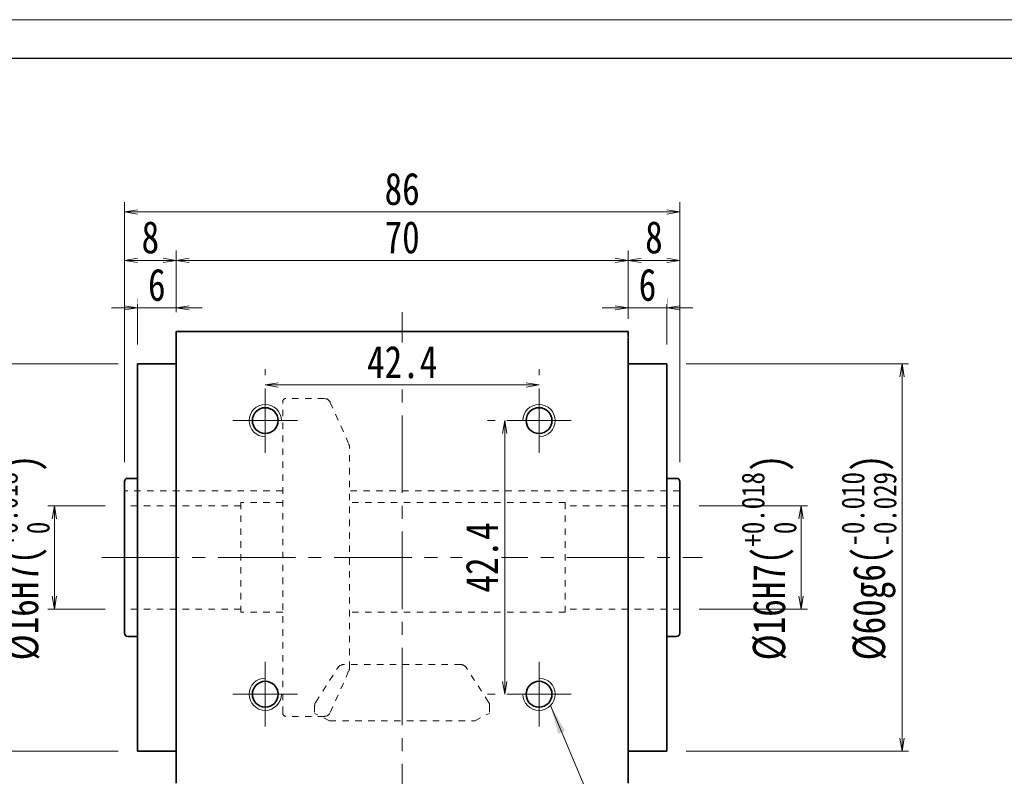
# Model space of a CAD drawing. Header units: millimetres. Extents: x -9 to 506, y -9 to 349.
# Tile 4 of 5: x 71 to 224, y 232 to 349. Entities that reach past the tile are written whole.
import ezdxf

# ---------------------------------------------------------------- set-up
doc = ezdxf.new("R2010")
doc.units = ezdxf.units.MM
doc.linetypes.add('点画线', pattern=[18, 12, -2, 2, -2])
doc.linetypes.add('虚线', pattern=[2, 1, -1])
for name, color, linetype, lineweight in [('中心线层', 1, '点画线', 18), ('图框_外框线', 7, 'Continuous', 18), ('尺寸线层', 3, 'Continuous', 18), ('粗实线层', 7, 'Continuous', 35), ('虚线层_1', 6, '虚线', 18)]:
    doc.layers.add(name, color=color, linetype=linetype, lineweight=lineweight)
doc.styles.add('宋体', font='SimSun.ttf', dxfattribs={"width": 0.8})
doc.styles.add('标准', font='txt', dxfattribs={"width": 0.667})
doc.dimstyles.new('A水平标注$0', dxfattribs={"dimtxt": 3.5, "dimasz": 2, "dimexe": 1.5, "dimexo": 3, "dimgap": 1.1, "dimtad": 1, "dimtoh": 1, "dimdec": 4, "dimdsep": 46, "dimtxsty": '宋体', "dimblk": 'OPEN', "dimcen": 3, "dimclrd": 3, "dimclre": 3, "dimclrt": 6, "dimadec": 0, "dimazin": 0, "dimtm": 1e-09, "dimtfac": 1, "dimtdec": 4, "dimtix": 1, "dimtmove": 0, "dimatfit": 3, "dimldrblk": 'OPEN', "dimfxl": 0, "dimlwd": 13, "dimlwe": 13, "dimarcsym": 0})
doc.dimstyles.new('D直径标注φ25', dxfattribs={"dimtxt": 3.5, "dimasz": 2, "dimexe": 1, "dimexo": 3, "dimtad": 1, "dimtoh": 1, "dimdec": 1, "dimdsep": 46, "dimtxsty": '宋体', "dimblk": 'OPEN', "dimcen": 3, "dimclrd": 3, "dimclre": 3, "dimclrt": 130, "dimadec": 0, "dimazin": 0, "dimtm": 1e-09, "dimtfac": 1, "dimtdec": 1, "dimtmove": 0, "dimatfit": 0, "dimldrblk": 'OPEN', "dimfxl": 0, "dimlwd": 13, "dimlwe": 13, "dimarcsym": 0})

# ---------------------------------------------------------------- blocks, each defined once
blk = doc.blocks.new('_Open')
at = {"color": 0, "linetype": 'ByBlock', "lineweight": -2}
for p, q in [((-1, 0.167), (0, 0)), ((-1, -0.167), (0, 0)), ((0, 0), (-1, 0))]:
    blk.add_line(p, q, dxfattribs=at)
blk = doc.blocks.new('*D11')
at = {"layer": 'Defpoints', "color": 0, "transparency": 16777216}
for p in [(109.06, 292.14), (151.46, 292.68), (151.46, 292.14)]:
    blk.add_point(p, dxfattribs=at)
at = {"layer": '尺寸线层', "color": 3, "lineweight": 13, "transparency": 16777216}
for p, q in [((109.06, 295.14), (109.06, 294.18)), ((151.46, 295.14), (151.46, 294.18)), ((111.06, 292.68), (149.46, 292.68))]:
    blk.add_line(p, q, dxfattribs=at)
at = {"layer": '尺寸线层', "color": 3, "lineweight": 13, "transparency": 16777216, "xscale": 2, "yscale": 2, "zscale": 2, "rotation": 180}
blk.add_blockref('_Open', (109.06, 292.68), dxfattribs=at)
at = {"layer": '尺寸线层', "color": 3, "lineweight": 13, "transparency": 16777216, "xscale": 2, "yscale": 2, "zscale": 2}
blk.add_blockref('_Open', (151.46, 292.68), dxfattribs=at)
at = {"layer": '尺寸线层', "color": 6, "transparency": 16777216, "insert": (130.26, 296.19), "char_height": 5, "attachment_point": 5, "style": '宋体', "bg_fill": 3, "box_fill_scale": 1.1, "bg_fill_color": 257, "bg_fill_transparency": 0}
blk.add_mtext('42.4', dxfattribs=at)
blk = doc.blocks.new('*D12')
at = {"layer": 'Defpoints', "color": 0, "transparency": 16777216}
for p in [(146.46, 287.14), (146.16, 244.74), (146.46, 244.74)]:
    blk.add_point(p, dxfattribs=at)
at = {"layer": '尺寸线层', "color": 3, "lineweight": 13, "transparency": 16777216}
for p, q in [((143.46, 287.14), (144.66, 287.14)), ((146.16, 285.14), (146.16, 246.74)), ((143.46, 244.74), (144.66, 244.74))]:
    blk.add_line(p, q, dxfattribs=at)
at = {"layer": '尺寸线层', "color": 3, "lineweight": 13, "transparency": 16777216, "xscale": 2, "yscale": 2, "zscale": 2}
for p, rotation in [((146.16, 287.14), 90), ((146.16, 244.74), 270)]:
    blk.add_blockref('_Open', p, dxfattribs=dict(at, rotation=rotation))
at = {"layer": '尺寸线层', "color": 6, "transparency": 16777216, "insert": (142.64, 265.94), "char_height": 5, "attachment_point": 5, "rotation": 90, "style": '宋体', "bg_fill": 3, "box_fill_scale": 1.1, "bg_fill_color": 257, "bg_fill_transparency": 0}
blk.add_mtext('42.4', dxfattribs=at)
blk = doc.blocks.new('*D13')
at = {"layer": 'Defpoints', "color": 0, "transparency": 16777216}
for p in [(165.26, 311.98), (95.26, 300.94), (165.26, 300.94)]:
    blk.add_point(p, dxfattribs=at)
at = {"layer": '尺寸线层', "color": 3, "lineweight": 13, "transparency": 16777216}
for p, q in [((95.26, 303.94), (95.26, 313.48)), ((165.26, 303.94), (165.26, 313.48)), ((97.26, 311.98), (163.26, 311.98))]:
    blk.add_line(p, q, dxfattribs=at)
at = {"layer": '尺寸线层', "color": 3, "lineweight": 13, "transparency": 16777216, "xscale": 2, "yscale": 2, "zscale": 2, "rotation": 180}
blk.add_blockref('_Open', (95.26, 311.98), dxfattribs=at)
at = {"layer": '尺寸线层', "color": 3, "lineweight": 13, "transparency": 16777216, "xscale": 2, "yscale": 2, "zscale": 2}
blk.add_blockref('_Open', (165.26, 311.98), dxfattribs=at)
at = {"layer": '尺寸线层', "color": 6, "transparency": 16777216, "insert": (130.26, 315.53), "char_height": 5, "attachment_point": 5, "style": '宋体', "bg_fill": 3, "box_fill_scale": 1.1, "bg_fill_color": 257, "bg_fill_transparency": 0}
blk.add_mtext('70', dxfattribs=at)
blk = doc.blocks.new('*D14')
at = {"layer": 'Defpoints', "color": 0, "transparency": 16777216}
for p in [(89.26, 304.62), (95.26, 300.94), (89.26, 295.94)]:
    blk.add_point(p, dxfattribs=at)
at = {"layer": '尺寸线层', "color": 3, "lineweight": 13, "transparency": 16777216}
for p, q in [((89.26, 298.94), (89.26, 306.12)), ((95.26, 303.94), (95.26, 306.12)), ((87.26, 304.62), (85.26, 304.62)), ((95.26, 304.62), (89.26, 304.62)), ((97.26, 304.62), (99.26, 304.62))]:
    blk.add_line(p, q, dxfattribs=at)
at = {"layer": '尺寸线层', "color": 3, "lineweight": 13, "transparency": 16777216, "xscale": 2, "yscale": 2, "zscale": 2}
blk.add_blockref('_Open', (89.26, 304.62), dxfattribs=at)
at = {"layer": '尺寸线层', "color": 3, "lineweight": 13, "transparency": 16777216, "xscale": 2, "yscale": 2, "zscale": 2, "rotation": 180}
blk.add_blockref('_Open', (95.26, 304.62), dxfattribs=at)
at = {"layer": '尺寸线层', "color": 6, "transparency": 16777216, "insert": (92.26, 308.16), "char_height": 5, "attachment_point": 5, "style": '宋体', "bg_fill": 3, "box_fill_scale": 1.1, "bg_fill_color": 257, "bg_fill_transparency": 0}
blk.add_mtext('6', dxfattribs=at)
blk = doc.blocks.new('*D15')
at = {"layer": 'Defpoints', "color": 0, "transparency": 16777216}
for p in [(171.26, 304.62), (165.26, 299.94), (171.26, 295.94)]:
    blk.add_point(p, dxfattribs=at)
at = {"layer": '尺寸线层', "color": 3, "lineweight": 13, "transparency": 16777216}
for p, q in [((165.26, 302.94), (165.26, 306.12)), ((171.26, 298.94), (171.26, 306.12)), ((163.26, 304.62), (161.26, 304.62)), ((165.26, 304.62), (171.26, 304.62)), ((173.26, 304.62), (175.26, 304.62))]:
    blk.add_line(p, q, dxfattribs=at)
at = {"layer": '尺寸线层', "color": 3, "lineweight": 13, "transparency": 16777216, "xscale": 2, "yscale": 2, "zscale": 2}
blk.add_blockref('_Open', (165.26, 304.62), dxfattribs=at)
at = {"layer": '尺寸线层', "color": 3, "lineweight": 13, "transparency": 16777216, "xscale": 2, "yscale": 2, "zscale": 2, "rotation": 180}
blk.add_blockref('_Open', (171.26, 304.62), dxfattribs=at)
at = {"layer": '尺寸线层', "color": 6, "transparency": 16777216, "insert": (168.26, 308.16), "char_height": 5, "attachment_point": 5, "style": '宋体', "bg_fill": 3, "box_fill_scale": 1.1, "bg_fill_color": 257, "bg_fill_transparency": 0}
blk.add_mtext('6', dxfattribs=at)
blk = doc.blocks.new('*D16')
at = {"layer": 'Defpoints', "color": 0, "transparency": 16777216}
for p in [(87.26, 311.98), (95.26, 300.94), (87.26, 277.69)]:
    blk.add_point(p, dxfattribs=at)
at = {"layer": '尺寸线层', "color": 3, "lineweight": 13, "transparency": 16777216}
for p, q in [((87.26, 280.69), (87.26, 313.48)), ((95.26, 303.94), (95.26, 313.48)), ((93.26, 311.98), (89.26, 311.98))]:
    blk.add_line(p, q, dxfattribs=at)
at = {"layer": '尺寸线层', "color": 3, "lineweight": 13, "transparency": 16777216, "xscale": 2, "yscale": 2, "zscale": 2, "rotation": 180}
blk.add_blockref('_Open', (87.26, 311.98), dxfattribs=at)
at = {"layer": '尺寸线层', "color": 3, "lineweight": 13, "transparency": 16777216, "xscale": 2, "yscale": 2, "zscale": 2}
blk.add_blockref('_Open', (95.26, 311.98), dxfattribs=at)
at = {"layer": '尺寸线层', "color": 6, "transparency": 16777216, "insert": (91.26, 315.53), "char_height": 5, "attachment_point": 5, "style": '宋体', "bg_fill": 3, "box_fill_scale": 1.1, "bg_fill_color": 257, "bg_fill_transparency": 0}
blk.add_mtext('8', dxfattribs=at)
blk = doc.blocks.new('*D17')
at = {"layer": 'Defpoints', "color": 0, "transparency": 16777216}
for p in [(173.26, 311.98), (165.26, 299.94), (173.26, 277.69)]:
    blk.add_point(p, dxfattribs=at)
at = {"layer": '尺寸线层', "color": 3, "lineweight": 13, "transparency": 16777216}
for p, q in [((165.26, 302.94), (165.26, 313.48)), ((173.26, 280.69), (173.26, 313.48)), ((167.26, 311.98), (171.26, 311.98))]:
    blk.add_line(p, q, dxfattribs=at)
at = {"layer": '尺寸线层', "color": 3, "lineweight": 13, "transparency": 16777216, "xscale": 2, "yscale": 2, "zscale": 2, "rotation": 180}
blk.add_blockref('_Open', (165.26, 311.98), dxfattribs=at)
at = {"layer": '尺寸线层', "color": 3, "lineweight": 13, "transparency": 16777216, "xscale": 2, "yscale": 2, "zscale": 2}
blk.add_blockref('_Open', (173.26, 311.98), dxfattribs=at)
at = {"layer": '尺寸线层', "color": 6, "transparency": 16777216, "insert": (169.26, 315.53), "char_height": 5, "attachment_point": 5, "style": '宋体', "bg_fill": 3, "box_fill_scale": 1.1, "bg_fill_color": 257, "bg_fill_transparency": 0}
blk.add_mtext('8', dxfattribs=at)
blk = doc.blocks.new('*D18')
at = {"layer": 'Defpoints', "color": 0, "transparency": 16777216}
for p in [(87.26, 319.49), (87.26, 277.69), (173.26, 277.69)]:
    blk.add_point(p, dxfattribs=at)
at = {"layer": '尺寸线层', "color": 3, "lineweight": 13, "transparency": 16777216}
for p, q in [((87.26, 280.69), (87.26, 320.99)), ((173.26, 280.69), (173.26, 320.99)), ((171.26, 319.49), (89.26, 319.49))]:
    blk.add_line(p, q, dxfattribs=at)
at = {"layer": '尺寸线层', "color": 3, "lineweight": 13, "transparency": 16777216, "xscale": 2, "yscale": 2, "zscale": 2, "rotation": 180}
blk.add_blockref('_Open', (87.26, 319.49), dxfattribs=at)
at = {"layer": '尺寸线层', "color": 3, "lineweight": 13, "transparency": 16777216, "xscale": 2, "yscale": 2, "zscale": 2}
blk.add_blockref('_Open', (173.26, 319.49), dxfattribs=at)
at = {"layer": '尺寸线层', "color": 6, "transparency": 16777216, "insert": (130.26, 323.03), "char_height": 5, "attachment_point": 5, "style": '宋体', "bg_fill": 3, "box_fill_scale": 1.1, "bg_fill_color": 257, "bg_fill_transparency": 0}
blk.add_mtext('86', dxfattribs=at)
blk = doc.blocks.new('*D19')
at = {"layer": 'Defpoints', "color": 0, "transparency": 16777216}
for p in [(87.26, 273.94), (76.39, 257.94), (87.26, 257.94)]:
    blk.add_point(p, dxfattribs=at)
at = {"layer": '尺寸线层', "color": 3, "lineweight": 13, "transparency": 16777216}
for p, q in [((84.26, 273.94), (75.39, 273.94)), ((76.39, 271.94), (76.39, 259.94)), ((84.26, 257.94), (75.39, 257.94))]:
    blk.add_line(p, q, dxfattribs=at)
at = {"layer": '尺寸线层', "color": 3, "lineweight": 13, "transparency": 16777216, "xscale": 2, "yscale": 2, "zscale": 2}
for p, rotation in [((76.39, 273.94), 90), ((76.39, 257.94), 270)]:
    blk.add_blockref('_Open', p, dxfattribs=dict(at, rotation=rotation))
at = {"layer": '尺寸线层', "color": 130, "transparency": 16777216, "insert": (71.4, 265.94), "char_height": 5, "attachment_point": 5, "rotation": 90, "style": '宋体'}
blk.add_mtext('{\\A1;\\A1;%%C16H7({\\H0.707107x;\\S+0.018^  0;})}', dxfattribs=at)
blk = doc.blocks.new('*D20')
at = {"layer": 'Defpoints', "color": 0, "transparency": 16777216}
for p in [(89.26, 295.94), (61.21, 235.94), (89.26, 235.94)]:
    blk.add_point(p, dxfattribs=at)
at = {"layer": '尺寸线层', "color": 3, "lineweight": 13, "transparency": 16777216}
for p, q in [((86.26, 295.94), (60.21, 295.94)), ((61.21, 293.94), (61.21, 237.94)), ((86.26, 235.94), (60.21, 235.94))]:
    blk.add_line(p, q, dxfattribs=at)
at = {"layer": '尺寸线层', "color": 3, "lineweight": 13, "transparency": 16777216, "xscale": 2, "yscale": 2, "zscale": 2}
for p, rotation in [((61.21, 295.94), 90), ((61.21, 235.94), 270)]:
    blk.add_blockref('_Open', p, dxfattribs=dict(at, rotation=rotation))
at = {"layer": '尺寸线层', "color": 130, "transparency": 16777216, "insert": (56.06, 265.94), "char_height": 5, "attachment_point": 5, "rotation": 90, "style": '宋体'}
blk.add_mtext('{\\A1;\\A1;%%C60g6({\\H0.707107x;\\S-0.010^ -0.029;})}', dxfattribs=at)
blk = doc.blocks.new('*D21')
at = {"layer": 'Defpoints', "color": 0, "transparency": 16777216}
for p in [(173.26, 273.94), (173.26, 257.94), (192.05, 257.94)]:
    blk.add_point(p, dxfattribs=at)
at = {"layer": '尺寸线层', "color": 3, "lineweight": 13, "transparency": 16777216}
for p, q in [((176.26, 273.94), (193.05, 273.94)), ((192.05, 271.94), (192.05, 259.94)), ((176.26, 257.94), (193.05, 257.94))]:
    blk.add_line(p, q, dxfattribs=at)
at = {"layer": '尺寸线层', "color": 3, "lineweight": 13, "transparency": 16777216, "xscale": 2, "yscale": 2, "zscale": 2}
for p, rotation in [((192.05, 273.94), 90), ((192.05, 257.94), 270)]:
    blk.add_blockref('_Open', p, dxfattribs=dict(at, rotation=rotation))
at = {"layer": '尺寸线层', "color": 130, "transparency": 16777216, "insert": (187.07, 265.94), "char_height": 5, "attachment_point": 5, "rotation": 90, "style": '宋体'}
blk.add_mtext('{\\A1;\\A1;%%C16H7({\\H0.707107x;\\S+0.018^  0;})}', dxfattribs=at)
blk = doc.blocks.new('*D22')
at = {"layer": 'Defpoints', "color": 0, "transparency": 16777216}
for p in [(171.26, 295.94), (171.26, 235.94), (207.69, 235.94)]:
    blk.add_point(p, dxfattribs=at)
at = {"layer": '尺寸线层', "color": 3, "lineweight": 13, "transparency": 16777216}
for p, q in [((174.26, 295.94), (208.69, 295.94)), ((207.69, 293.94), (207.69, 237.94)), ((174.26, 235.94), (208.69, 235.94))]:
    blk.add_line(p, q, dxfattribs=at)
at = {"layer": '尺寸线层', "color": 3, "lineweight": 13, "transparency": 16777216, "xscale": 2, "yscale": 2, "zscale": 2}
for p, rotation in [((207.69, 295.94), 90), ((207.69, 235.94), 270)]:
    blk.add_blockref('_Open', p, dxfattribs=dict(at, rotation=rotation))
at = {"layer": '尺寸线层', "color": 130, "transparency": 16777216, "insert": (202.55, 265.94), "char_height": 5, "attachment_point": 5, "rotation": 90, "style": '宋体'}
blk.add_mtext('{\\A1;\\A1;%%C60g6({\\H0.707107x;\\S-0.010^ -0.029;})}', dxfattribs=at)
blk = doc.blocks.new('*X6')
at = {"layer": '尺寸线层', "linetype": 'Continuous'}
blk.add_hatch(color=0, dxfattribs=at).paths.add_polyline_path([(-22.53, 31.42), (-20.26, 27.49), (-21.3, 27.05)], flags=0)
at = {"layer": '尺寸线层', "color": 0, "linetype": 'Continuous'}
blk.add_line((-22.53, 31.42), (-9.27, 0), dxfattribs=at)
at = {"layer": '尺寸线层', "color": 0}
for p, q in [((0, 10.01), (28.73, 10.01)), ((0, 0), (0, 10.01)), ((-9.27, 0), (0, 0)), ((0, 0), (28.73, 0))]:
    blk.add_line(p, q, dxfattribs=at)
at = {"layer": '尺寸线层', "color": 0, "insert": (2.25, 0.9), "char_height": 4.5, "width": 52.9538, "attachment_point": 7, "line_spacing_factor": 1.15057, "style": '标准'}
blk.add_mtext('\\T1.1;4-M5x10\\P反面孔位一致', dxfattribs=at)

msp = doc.modelspace()

# ---------------------------------------------------------------- linework, layer by layer
at = {"layer": '中心线层'}
for p, q in [((130.2573, 221.94456), (130.2573, 303.94456)), ((109.0573, 282.14456), (109.0573, 292.14456)), ((151.4573, 282.14456), (151.4573, 292.14456)), ((104.0573, 287.14456), (114.0573, 287.14456)), ((156.4573, 287.14456), (146.4573, 287.14456)), ((83.7408, 265.94456), (176.77381, 265.94456)), ((109.0573, 249.74456), (109.0573, 239.74456)), ((151.4573, 249.74456), (151.4573, 239.74456)), ((104.0573, 244.74456), (114.0573, 244.74456)), ((156.4573, 244.74456), (146.4573, 244.74456))]:
    msp.add_line(p, q, dxfattribs=at)
at = {"layer": '图框_外框线', "color": 3}
msp.add_lwpolyline([(-6.04979, -9.06781), (500.69483, -9.06781), (500.69483, 349.27303), (-6.04979, 349.27303)], close=True, dxfattribs=at)
at = {"layer": '图框_外框线', "color": 3, "lineweight": 25}
msp.add_lwpolyline([(24.11358, -3.03514), (494.66216, -3.03514), (494.66216, 343.24036), (24.11358, 343.24036)], close=True, dxfattribs=at)
at = {"layer": '粗实线层'}
for p, q in [((95.2573, 230.94456), (95.2573, 300.94456)), ((95.2573, 300.94456), (165.2573, 300.94456)), ((165.2573, 300.94456), (165.2573, 300.04456)), ((165.2573, 230.94456), (165.2573, 299.94456)), ((95.2573, 295.94456), (89.2573, 295.94456)), ((89.2573, 235.94456), (89.2573, 295.94456)), ((165.2573, 295.94456), (171.2573, 295.94456)), ((171.2573, 235.94456), (171.2573, 295.94456)), ((87.2573, 277.69456), (87.2573, 254.19456)), ((89.2573, 278.19456), (87.7573, 278.19456)), ((89.2573, 253.69456), (87.7573, 253.69456)), ((171.2573, 253.69456), (172.7573, 253.69456)), ((95.2573, 235.94456), (89.2573, 235.94456)), ((165.2573, 235.94456), (171.2573, 235.94456))]:
    msp.add_line(p, q, dxfattribs=at)
for centre in [(109.0573, 287.14456), (151.4573, 287.14456), (109.0573, 244.74456), (151.4573, 244.74456)]:
    msp.add_circle(centre, 2, dxfattribs=at)
at = {"layer": '粗实线层', "lineweight": 18}
for centre, start, end in [((109.0573, 287.14456), 0, 270), ((151.4573, 287.14456), 270, 180), ((109.0573, 244.74456), 90, 0), ((151.4573, 244.74456), 180, 90)]:
    msp.add_arc(centre, 2.5, start, end, dxfattribs=at)
at = {"layer": '粗实线层'}
for centre, start, end in [((87.7573, 277.69456), 90, 180), ((87.7573, 254.19456), 180, 270.0000001), ((172.7573, 254.19456), 269.9999999, 0)]:
    msp.add_arc(centre, 0.5, start, end, dxfattribs=at)
at = {"layer": '虚线层_1', "linetype": '虚线', "lineweight": 18}
for p, q in [((111.7573, 241.81956), (111.7573, 290.26956)), ((118.21603, 290.56956), (112.2573, 290.56956)), ((119.12993, 289.9755), (122.01311, 283.48453)), ((122.09921, 248.81052), (122.09921, 283.07859)), ((111.7573, 276.24456), (87.2573, 276.24456)), ((105.2573, 273.94456), (87.2573, 273.94456)), ((105.2573, 274.44456), (105.2573, 257.44456)), ((111.7573, 274.44456), (105.2573, 274.44456)), ((155.5073, 274.44456), (122.09921, 274.44456)), ((155.5073, 274.44456), (155.5073, 257.44456)), ((173.2573, 273.94456), (155.5073, 273.94456)), ((105.2573, 257.94456), (87.2573, 257.94456)), ((173.2573, 257.94456), (155.5073, 257.94456)), ((111.7573, 257.44456), (105.2573, 257.44456)), ((155.5073, 257.44456), (122.09921, 257.44456)), ((116.86626, 243.51275), (120.33573, 248.90664)), ((139.35141, 249.34456), (121.16319, 249.34456)), ((143.64834, 243.51275), (140.17887, 248.90664)), ((119.12993, 241.91362), (122.01311, 248.40458)), ((116.7073, 242.97177), (116.7073, 241.78384)), ((143.8073, 242.97177), (143.8073, 241.78384)), ((118.21603, 241.31956), (112.2573, 241.31956)), ((119.0073, 240.63376), (116.7073, 241.78384)), ((141.5073, 240.63376), (143.8073, 241.78384)), ((119.0073, 240.63376), (141.5073, 240.63376))]:
    msp.add_line(p, q, dxfattribs=at)
for centre, radius, start, end in [((112.2573, 290.06956), 0.5, 90, 180), ((118.21603, 289.56956), 1, 23.95, 90), ((121.09921, 283.07859), 1, 0, 23.9499998), ((121.16319, 248.34456), 1, 90, 147.25), ((121.09921, 248.81052), 1, 336.0500001, 359.9999999), ((121.09921, 248.81052), 1, 336.0500001, 359.9999999), ((139.35141, 248.34456), 1, 32.75, 90), ((117.7073, 242.97177), 1, 147.25, 180), ((142.8073, 242.97177), 1, 360, 32.75), ((112.2573, 241.81956), 0.5, 180, 270), ((118.21603, 242.31956), 1, 270, 336.05)]:
    msp.add_arc(centre, radius, start, end, dxfattribs=at)

# ---------------------------------------------------------------- block references
at = {"layer": '尺寸线层'}
msp.add_blockref('*X6', (175.7573, 211.56161), dxfattribs=at)

# ---------------------------------------------------------------- next in the draw order: dimensions: what is measured, and where the dimension line sits
for base, p1, p2, picture, middle in [((165.2573, 311.98126), (95.2573, 300.94456), (165.2573, 300.94456), '*D13', (130.2573, 315.52539)), ((151.4573, 292.67561), (109.0573, 292.14456), (151.4573, 292.14456), '*D11', (130.2573, 296.19181))]:
    dim = msp.add_linear_dim(base=base, p1=p1, p2=p2, dimstyle='A水平标注$0', override={"dimtxt": 5, "dimblk": 'Open', "dimtfill": 1, "dimtfillclr": 256}, dxfattribs=at)
    dim.commit()
    dim.dimension.update_dxf_attribs({"geometry": picture, "text_midpoint": middle})
dim = msp.add_linear_dim(base=(146.15988, 244.74456), p1=(146.4573, 287.14456), p2=(146.4573, 244.74456), angle=270, dimstyle='A水平标注$0', override={"dimtxt": 5, "dimblk": 'Open', "dimtfill": 1, "dimtfillclr": 256}, dxfattribs=at)
dim.commit()
dim.dimension.update_dxf_attribs({"geometry": '*D12', "text_midpoint": (142.64368, 265.94456)})

# ---------------------------------------------------------------- next in the draw order: linework, layer by layer
at = {"layer": '虚线层_1', "linetype": '虚线', "lineweight": 18}
msp.add_line((173.2573, 276.24456), (122.09921, 276.24456), dxfattribs=at)

# ---------------------------------------------------------------- next in the draw order: dimensions: what is measured, and where the dimension line sits
at = {"layer": '尺寸线层'}
for base, p1, p2, picture, middle in [((89.2573, 304.61744), (95.2573, 300.94456), (89.2573, 295.94456), '*D14', (92.2573, 308.16157)), ((171.2573, 304.61744), (165.2573, 299.94456), (171.2573, 295.94456), '*D15', (168.2573, 308.16157))]:
    dim = msp.add_linear_dim(base=base, p1=p1, p2=p2, dimstyle='A水平标注$0', override={"dimtxt": 5, "dimblk": 'Open', "dimtfill": 1, "dimtfillclr": 256}, dxfattribs=at)
    dim.commit()
    dim.dimension.update_dxf_attribs({"geometry": picture, "text_midpoint": middle})

# ---------------------------------------------------------------- next in the draw order: dimensions: what is measured, and where the dimension line sits
dim = msp.add_linear_dim(base=(87.2573, 311.98126), p1=(95.2573, 300.94456), p2=(87.2573, 277.69456), dimstyle='A水平标注$0', override={"dimtxt": 5, "dimblk": 'Open', "dimtfill": 1, "dimtfillclr": 256}, dxfattribs=at)
dim.commit()
dim.dimension.update_dxf_attribs({"geometry": '*D16', "text_midpoint": (91.2573, 315.52539)})
dim = msp.add_linear_dim(base=(173.2573, 311.98126), p1=(165.2573, 299.94456), p2=(173.2573, 277.69456), angle=0, dimstyle='A水平标注$0', override={"dimtxt": 5, "dimblk": 'Open', "dimtfill": 1, "dimtfillclr": 256}, dxfattribs=at)
dim.commit()
dim.dimension.update_dxf_attribs({"geometry": '*D17', "text_midpoint": (169.2573, 315.52539)})

# ---------------------------------------------------------------- next in the draw order: dimensions: what is measured, and where the dimension line sits
dim = msp.add_linear_dim(base=(87.2573, 319.48593), p1=(173.2573, 277.69456), p2=(87.2573, 277.69456), dimstyle='A水平标注$0', override={"dimtxt": 5, "dimblk": 'Open', "dimtfill": 1, "dimtfillclr": 256}, dxfattribs=at)
dim.commit()
dim.dimension.update_dxf_attribs({"geometry": '*D18', "text_midpoint": (130.2573, 323.03007)})

# ---------------------------------------------------------------- next in the draw order: linework, layer by layer
at = {"layer": '粗实线层'}
for p, q in [((171.2573, 278.19456), (172.7573, 278.19456)), ((173.2573, 277.69456), (173.2573, 254.19456))]:
    msp.add_line(p, q, dxfattribs=at)
msp.add_arc((172.7573, 277.69456), 0.5, 0, 90, dxfattribs=at)

# ---------------------------------------------------------------- next in the draw order: dimensions: what is measured, and where the dimension line sits
at = {"layer": '尺寸线层'}
for base, p1, p2, picture, middle in [((61.20892, 235.94456), (89.2573, 295.94456), (89.2573, 235.94456), '*D20', (56.06328, 265.94456)), ((207.69459, 235.94456), (171.2573, 295.94456), (171.2573, 235.94456), '*D22', (202.54895, 265.94456))]:
    dim = msp.add_linear_dim(base=base, p1=p1, p2=p2, angle=270, text='{\\A1;\\A1;%%C60g6({\\H0.707107x;\\S-0.010^ -0.029;})}', dimstyle='D直径标注φ25', override={"dimtxt": 5, "dimpost": 'φ<>', "dimtp": -0.01, "dimtm": 0.029, "dimtdec": 3, "dimtfill": 0, "dimtzin": 8}, dxfattribs=at)
    dim.commit()
    dim.dimension.update_dxf_attribs({"geometry": picture, "text_midpoint": middle})
for base, p1, p2, picture, middle in [((76.38858, 257.94456), (87.2573, 273.94456), (87.2573, 257.94456), '*D19', (76.38858, 265.94456)), ((192.05381, 257.94456), (173.2573, 273.94456), (173.2573, 257.94456), '*D21', (192.05381, 265.94456))]:
    dim = msp.add_linear_dim(base=base, p1=p1, p2=p2, angle=270, text='{\\A1;\\A1;%%C16H7({\\H0.707107x;\\S+0.018^  0;})}', dimstyle='D直径标注φ25', override={"dimtxt": 5, "dimpost": 'φ<>', "dimtp": 0.018, "dimtm": 0, "dimtdec": 3, "dimtfill": 0, "dimtzin": 8}, dxfattribs=at)
    dim.commit()
    dim.dimension.update_dxf_attribs({"geometry": picture, "text_midpoint": middle, "dimtype": 160})

doc.saveas('drawing.dxf')
